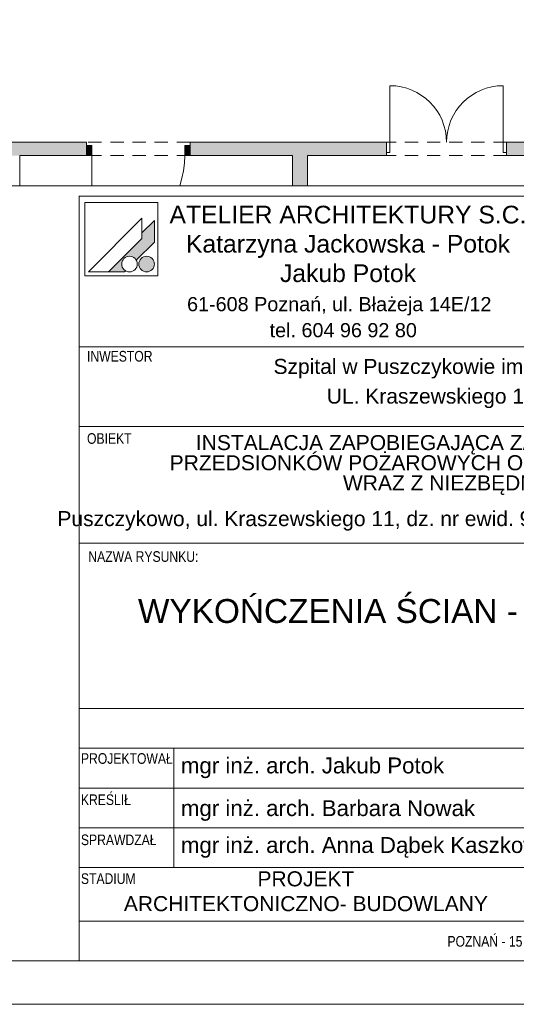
# Paper-space layout 'A-44 WYKOŃCZENIA ŚCIAN - PIĘTRO -1' of a CAD drawing. Header units: millimetres. Extents: x 0 to 594, y 0 to 297.
# Tile 13 of 16: x 482 to 539, y 0 to 111. Entities that reach past the tile are written whole.
import ezdxf
from ezdxf.xclip import XClip

# ---------------------------------------------------------------- set-up
doc = ezdxf.new("R2010")
doc.units = ezdxf.units.MM
doc.header["$MEASUREMENT"] = 0
doc.header["$XCLIPFRAME"] = 0
doc.linetypes.add('Przer. długie kreski', pattern=[2.5, 1.5, -1])
doc.linetypes.add('PRZERYWANA_DU_A', pattern=[550, 350.0000000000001, -199.9999999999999])
for name, color, linetype, lineweight in [('0_Nr_pióra__2', 8, 'Continuous', 13), ('A_ściany_Nr_pióra__1', 7, 'Continuous', 20), ('Drzwi Archicad_Nr_pióra__1', 7, 'Continuous', 20)]:
    doc.layers.add(name, color=color, linetype=linetype, lineweight=lineweight)
for name, color, linetype, lineweight, true_color in [('0_Nr_pióra__249', 7, 'Continuous', 5, 0x191919), ('A_Arkusz_Nr_pióra__19', 7, 'Continuous', 5, 0x191919), ('A_Arkusz_Nr_pióra__255', 7, 'Continuous', 15, 0x242424), ('A_ściany_Nr_pióra__10', 7, 'Continuous', 13, 0x4b4b4b)]:
    doc.layers.add(name, color=color, linetype=linetype, lineweight=lineweight, true_color=true_color)
for name, color, linetype in [('A_podrys', 7, 'Continuous'), ('A_ściany', 7, 'Continuous'), ('Drzwi Archicad', 7, 'Continuous')]:
    doc.layers.add(name, color=color, linetype=linetype)
doc.styles.add('STYL_AUTOMATYCZNY_1', font='arial.ttf')
doc.styles.add('STYL_AUTOMATYCZNY_2', font='ARIALN.TTF')

# ---------------------------------------------------------------- blocks, each defined once
blk = doc.blocks.new('Rysunek_2_2', base_point=(-1558.26510896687, -286.4805992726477))
at = {"layer": 'A_ściany', "linetype": 'Continuous', "lineweight": 0, "true_color": 0x000000}
for points in [[(550.7900000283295, 99.49423483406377), (547.3698512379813, 99.49423483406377), (547.3698512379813, 97.50423482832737), (537.4320000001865, 97.50423482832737), (537.4320000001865, 96.00423482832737), (546.7999999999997, 96.00423482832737), (546.7999999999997, 93.17003268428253), (550.5999999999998, 93.17003268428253), (550.5999999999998, 96.46939770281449), (552.2899999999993, 96.46939770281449), (552.2899999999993, 99.49423483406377)], [(460.681999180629, 96.00423482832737), (489.9320000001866, 96.00423482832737), (489.9320000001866, 97.50423515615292), (460.681999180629, 97.50423515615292)], [(501.6320000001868, 96.00423482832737), (523.8320000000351, 96.00423482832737), (523.8320000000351, 97.50423482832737), (501.6320000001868, 97.50423482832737)], [(513.2320016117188, 92.59423454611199), (514.9320012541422, 92.59423454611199), (514.9320012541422, 96.00423485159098), (513.2320016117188, 96.00423485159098)]]:
    blk.add_hatch(color=18, dxfattribs=at).paths.add_polyline_path(points)
at = {"layer": 'Drzwi Archicad', "linetype": 'Continuous', "lineweight": 0, "true_color": 0xfdfdfd}
for points in [[(489.9320000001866, 96.00423482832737), (490.5320000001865, 96.00423482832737), (490.5320000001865, 97.15423482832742), (489.9320000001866, 97.15423482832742)], [(501.6320000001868, 97.15423482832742), (501.0320000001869, 97.15423482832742), (501.0320000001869, 96.00423482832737), (501.6320000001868, 96.00423482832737)]]:
    blk.add_hatch(color=7, dxfattribs=at).paths.add_polyline_path(points)
at = {"layer": '0_Nr_pióra__2', "color": 8, "linetype": 'PRZERYWANA_DU_A', "lineweight": 13, "flags": 128}
blk.add_lwpolyline([(459.5347897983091, 92.59423482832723), (562.5999999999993, 92.59423482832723)], dxfattribs=at)
at = {"layer": 'A_ściany_Nr_pióra__1', "color": 7, "linetype": 'Continuous', "lineweight": 20}
for p, q in [((489.9320005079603, 97.50423558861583), (489.5619991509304, 97.50423558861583)), ((489.9320005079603, 97.15423624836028), (489.9320005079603, 97.50423558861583)), ((489.9320005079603, 96.00423413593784), (489.9320005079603, 97.15423624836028)), ((501.6319998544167, 97.50423558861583), (502.0020012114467, 97.50423558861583)), ((501.6319998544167, 97.15423624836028), (501.6319998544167, 97.50423558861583)), ((501.6319998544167, 96.00423413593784), (501.6319998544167, 97.15423624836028)), ((523.8320003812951, 97.50423558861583), (523.4619990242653, 97.50423558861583)), ((523.8320003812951, 97.50423558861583), (523.8320003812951, 96.35423347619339)), ((537.431999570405, 97.50423558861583), (537.802000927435, 97.50423558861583)), ((537.431999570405, 97.50423558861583), (537.431999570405, 96.35423347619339)), ((489.9320005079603, 96.00423413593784), (489.4620010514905, 96.00423413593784)), ((501.6319998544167, 96.00423413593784), (502.1019993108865, 96.00423413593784)), ((523.8320003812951, 96.00423413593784), (523.4619990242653, 96.00423413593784)), ((523.8320003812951, 96.35423347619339), (523.8320003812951, 96.00423413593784)), ((537.431999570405, 96.35423347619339), (537.431999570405, 96.00423413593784)), ((537.431999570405, 96.00423413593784), (537.802000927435, 96.00423413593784))]:
    blk.add_line(p, q, dxfattribs=at)
at = {"layer": 'A_ściany_Nr_pióra__1', "color": 7, "linetype": 'Continuous', "lineweight": 20, "flags": 128}
for points in [[(489.9320000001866, 97.50423482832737), (460.6820000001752, 97.50423482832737)], [(523.8320000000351, 97.50423482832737), (501.6320000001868, 97.50423482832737)], [(547.3698512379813, 97.50423482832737), (537.4320000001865, 97.50423482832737)], [(537.4320000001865, 97.50423482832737), (537.4320000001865, 96.00423482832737)], [(482.3720000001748, 96.00423482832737), (489.9320000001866, 96.00423482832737)], [(482.3720000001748, 92.59423482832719), (482.3720000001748, 96.00423482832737)], [(501.6320000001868, 96.00423482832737), (513.2320000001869, 96.00423482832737)], [(513.2320000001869, 96.00423482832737), (513.2320000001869, 92.59423482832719)], [(514.9320000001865, 96.00423482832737), (523.8320000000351, 96.00423482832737)], [(514.9320000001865, 92.59423482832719), (514.9320000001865, 96.00423482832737)], [(537.4320000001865, 96.00423482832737), (546.7999999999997, 96.00423482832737)]]:
    blk.add_lwpolyline(points, dxfattribs=at)
at = {"layer": 'A_ściany_Nr_pióra__10', "color": 251, "linetype": 'Przer. długie kreski', "lineweight": 13, "true_color": 0x4b4b4b}
for p, q in [((501.6319998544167, 97.50423558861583), (489.9320005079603, 97.50423558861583)), ((537.431999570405, 97.50423558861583), (523.8320003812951, 97.50423558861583)), ((501.6319998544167, 96.00423413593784), (489.9320005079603, 96.00423413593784)), ((537.431999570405, 96.00423413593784), (523.8320003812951, 96.00423413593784))]:
    blk.add_line(p, q, dxfattribs=at)
at = {"layer": 'Drzwi Archicad_Nr_pióra__1', "color": 7, "linetype": 'Continuous', "lineweight": 20}
for p, q in [((524.2319987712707, 97.50423558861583), (524.2319987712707, 103.9042337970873)), ((537.0320011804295, 97.50423558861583), (537.0320011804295, 103.9042337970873)), ((489.9320005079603, 97.50423558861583), (489.5619991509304, 97.50423558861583)), ((489.9320005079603, 97.50423558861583), (489.5619991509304, 97.50423558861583)), ((489.9320005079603, 97.15423624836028), (489.9320005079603, 97.50423558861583)), ((489.9320005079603, 97.15423624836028), (489.9320005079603, 97.50423558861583)), ((490.5320010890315, 97.15423624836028), (489.9320005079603, 97.15423624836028)), ((489.9320005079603, 97.15423624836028), (489.9320005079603, 96.00423413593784)), ((489.9320005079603, 96.00423413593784), (489.9320005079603, 97.15423624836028)), ((489.9320005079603, 96.00423413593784), (489.9320005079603, 97.15423624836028)), ((490.5320010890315, 96.00423413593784), (490.5320010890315, 97.15423624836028)), ((501.6319998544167, 97.15423624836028), (501.0319992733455, 97.15423624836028)), ((501.0319992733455, 97.15423624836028), (501.0319992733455, 96.00423413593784)), ((501.6319998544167, 97.15423624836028), (501.6319998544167, 97.50423558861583)), ((501.6319998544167, 97.15423624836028), (501.6319998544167, 97.50423558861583)), ((501.6319998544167, 97.50423558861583), (502.0020012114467, 97.50423558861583)), ((501.6319998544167, 97.50423558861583), (502.0020012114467, 97.50423558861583)), ((501.6319998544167, 96.00423413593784), (501.6319998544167, 97.15423624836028)), ((501.6319998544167, 96.00423413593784), (501.6319998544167, 97.15423624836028)), ((501.6319998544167, 96.00423413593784), (501.6319998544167, 97.15423624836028)), ((523.8320003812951, 97.50423558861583), (523.4619990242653, 97.50423558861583)), ((523.8320003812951, 97.50423558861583), (523.4619990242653, 97.50423558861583)), ((523.8320003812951, 97.50423558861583), (524.2319987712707, 97.50423558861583)), ((523.8320003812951, 96.35423347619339), (523.8320003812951, 97.50423558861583)), ((523.8320003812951, 97.50423558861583), (523.8320003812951, 96.35423347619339)), ((523.8320003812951, 97.50423558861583), (523.8320003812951, 96.35423347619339)), ((524.2319987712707, 97.50423558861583), (524.2319987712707, 96.35423347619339)), ((537.0320011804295, 96.35423347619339), (537.0320011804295, 97.50423558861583)), ((537.0320011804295, 97.50423558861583), (537.431999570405, 97.50423558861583)), ((537.431999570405, 97.50423558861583), (537.431999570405, 96.35423347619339)), ((537.431999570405, 97.50423558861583), (537.431999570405, 96.35423347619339)), ((537.431999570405, 97.50423558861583), (537.431999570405, 96.35423347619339)), ((537.431999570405, 97.50423558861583), (537.802000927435, 97.50423558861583)), ((537.431999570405, 97.50423558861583), (537.802000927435, 97.50423558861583)), ((489.9320005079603, 96.00423413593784), (489.4620010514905, 96.00423413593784)), ((489.9320005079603, 96.00423413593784), (489.4620010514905, 96.00423413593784)), ((489.9320005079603, 96.00423413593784), (490.5320010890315, 96.00423413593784)), ((490.531998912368, 96.00423628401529), (490.531998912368, 92.59423512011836)), ((501.0319992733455, 96.00423413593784), (501.6319998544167, 96.00423413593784)), ((501.6319998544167, 96.00423413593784), (502.1019993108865, 96.00423413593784)), ((501.6319998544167, 96.00423413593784), (502.1019993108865, 96.00423413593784)), ((523.8320003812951, 96.00423413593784), (523.4619990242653, 96.00423413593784)), ((523.8320003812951, 96.00423413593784), (523.4619990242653, 96.00423413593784)), ((524.2319987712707, 96.35423347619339), (523.8320003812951, 96.35423347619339)), ((523.8320003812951, 96.35423347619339), (523.8320003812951, 96.00423413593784)), ((523.8320003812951, 96.35423347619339), (523.8320003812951, 96.00423413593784)), ((537.431999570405, 96.35423347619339), (537.0320011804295, 96.35423347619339)), ((537.431999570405, 96.35423347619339), (537.431999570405, 96.00423413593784)), ((537.431999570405, 96.35423347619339), (537.431999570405, 96.00423413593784)), ((537.431999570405, 96.00423413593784), (537.802000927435, 96.00423413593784)), ((537.431999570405, 96.00423413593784), (537.802000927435, 96.00423413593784))]:
    blk.add_line(p, q, dxfattribs=at)
for centre, radius, start, end in [((524.2320000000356, 97.50423482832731), 6.400000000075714, 0, 90), ((537.0320000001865, 97.50423482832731), 6.400000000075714, 90, 180), ((490.5320000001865, 96.00423482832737), 10.50000000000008, 341.0488493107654, 0)]:
    blk.add_arc(centre, radius, start, end, dxfattribs=at)

psp = doc.layouts.new('A-44 WYKOŃCZENIA ŚCIAN - PIĘTRO -1')

# ---------------------------------------------------------------- hatches: boundary and pattern name
at = {"layer": 'A_Arkusz_Nr_pióra__19', "linetype": 'Continuous', "lineweight": 5, "true_color": 0x191919}
for points in [[(497.6026094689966, 88.66758573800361), (496.1954117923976, 87.26038806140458), (496.1954117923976, 86.61248371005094), (492.4296061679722, 82.84667808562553), (494.2394416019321, 82.84667808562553), (494.3538834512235, 82.9611255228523), (494.221416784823, 83.0530377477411), (494.1126979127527, 83.16175755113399), (494.0245091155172, 83.28770402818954), (493.9595307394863, 83.42705037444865), (493.9197362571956, 83.57556372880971), (493.9063354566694, 83.72873090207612), (493.9197362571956, 83.88189807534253), (493.9595307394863, 84.03041142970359), (494.0245091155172, 84.16975870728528), (494.1126979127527, 84.29570518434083), (494.221416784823, 84.40442405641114), (494.3473632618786, 84.49261285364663), (494.4867105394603, 84.55759122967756), (494.6352229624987, 84.5973857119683), (494.7883901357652, 84.61078558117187), (494.9415573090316, 84.5973857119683), (495.0900706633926, 84.55759122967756), (495.2294179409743, 84.49261285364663), (495.3553644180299, 84.40442405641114), (495.4640832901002, 84.29570518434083), (495.5560011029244, 84.16323665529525), (497.6026094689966, 86.20984502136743), (497.6026094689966, 86.51405781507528)], [(497.6026094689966, 86.20984502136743), (497.6026094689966, 88.66758573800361), (496.1954117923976, 87.26038806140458), (496.1954117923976, 86.61248371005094), (492.4296061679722, 82.84667808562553), (494.2394416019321, 82.84667808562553), (494.3538815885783, 82.96112272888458, -1.314777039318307), (495.5560011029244, 84.16323665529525)], [(496.3619639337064, 84.53105598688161), (497.0222353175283, 82.89987243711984, -0.3915301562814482), (495.9241836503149, 83.35737906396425, -0.418967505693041)], [(496.3619639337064, 84.53105598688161), (497.0222353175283, 82.89987243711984, 0.4556633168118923), (497.4941616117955, 84.14890453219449, 0.3904017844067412)]]:
    psp.add_hatch(color=250, dxfattribs=at).paths.add_polyline_path(points)

# ---------------------------------------------------------------- linework, layer by layer
at = {"layer": '0_Nr_pióra__249', "color": 250, "linetype": 'Continuous', "lineweight": 5, "true_color": 0x191919}
for p, q in [((489.7455251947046, 90.67525364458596), (489.7455251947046, 82.41336535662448)), ((498.0074134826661, 90.67525364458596), (489.7455251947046, 90.67525364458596)), ((498.0074134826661, 90.67525364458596), (498.0074134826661, 82.41336535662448)), ((496.1954117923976, 88.9076397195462), (490.1344510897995, 82.84667808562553)), ((496.1954117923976, 88.9076397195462), (496.1954117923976, 86.61248371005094)), ((497.6026094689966, 88.66758573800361), (496.1954117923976, 87.26038806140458)), ((497.6026094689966, 88.66758573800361), (497.6026094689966, 86.51405781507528)), ((496.1954117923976, 86.61248371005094), (492.4296061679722, 82.84667808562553)), ((497.6026094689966, 86.20984502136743), (495.5560011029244, 84.16323665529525)), ((497.6026094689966, 86.51405781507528), (497.6026094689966, 86.20984502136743)), ((489.7455251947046, 82.41336535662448), (498.0074134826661, 82.41336535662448)), ((490.1344510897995, 82.84667808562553), (494.2394416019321, 82.84667808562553)), ((494.3538853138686, 82.96112086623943), (494.2394416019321, 82.84667808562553))]:
    psp.add_line(p, q, dxfattribs=at)
for centre, start, end in [((494.7883901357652, 83.72873090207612), 0, 180), ((494.7883901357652, 83.72873090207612), 180, 0), ((496.7205547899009, 83.72873276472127), 0, 180), ((496.7205547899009, 83.72873276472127), 180, 0)]:
    psp.add_arc(centre, 0.8820546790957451, start, end, dxfattribs=at)
at = {"layer": 'A_Arkusz_Nr_pióra__255', "color": 250, "linetype": 'Continuous', "lineweight": 15, "true_color": 0x242424}
for p, q in [((489.0999994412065, 91.42910390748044), (489.0999994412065, 74.3539918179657)), ((489.0999994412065, 91.42683334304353), (589.1, 91.42683334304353)), ((489.0999994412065, 74.3539918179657), (589.1, 74.3539918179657)), ((489.0999994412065, 74.3539918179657), (489.0999994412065, 4.900029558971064)), ((589.1, 74.3539918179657), (489.0999994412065, 74.3539918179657)), ((489.0999994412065, 65.3539922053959), (589.1, 65.3539922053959)), ((489.0999994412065, 52.15416364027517), (589.1, 52.15416364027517)), ((489.0999994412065, 33.46303261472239), (589.1, 33.46303261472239)), ((489.0999994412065, 28.96303187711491), (589.1, 28.96303187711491)), ((499.7978297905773, 15.46302966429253), (499.7978297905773, 28.96303187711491)), ((489.0999994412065, 24.46303113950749), (589.1, 24.46303113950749)), ((489.0999994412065, 19.96303133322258), (589.1, 19.96303133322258)), ((499.7978297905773, 19.96303133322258), (589.1, 19.96303133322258)), ((489.0999994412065, 15.46302966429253), (588.9610941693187, 15.46302966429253)), ((503.0999998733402, 15.46302966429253), (589.1, 15.46302966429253)), ((489.0999994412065, 9.400882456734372), (589.1, 9.400882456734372)), ((489.0999994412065, 9.400882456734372), (589.1, 9.400882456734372)), ((589.1, 4.90000140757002), (29.89980349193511, 4.900326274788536))]:
    psp.add_line(p, q, dxfattribs=at)
at = {"layer": 'A_Arkusz_Nr_pióra__255', "color": 250, "linetype": 'Continuous', "lineweight": 15, "true_color": 0x242424, "flags": 128}
psp.add_lwpolyline([(0, 297), (594, 297), (594, 0), (0, 0)], close=True, dxfattribs=at)

# ---------------------------------------------------------------- block references
at = {"layer": 'A_podrys', "color": 37, "linetype": 'Continuous', "lineweight": 5, "true_color": 0x656532}
ref = psp.add_blockref('Rysunek_2_2', (-1558.26510896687, -286.4805992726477), dxfattribs=at)
XClip(ref).set_block_clipping_path([(380.5347897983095, 92.59423482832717), (581.6000000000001, 290.993703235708)])

# ---------------------------------------------------------------- texts
at = {"layer": 'A_Arkusz_Nr_pióra__19', "color": 250, "linetype": 'Continuous', "lineweight": 5, "true_color": 0x191919, "attachment_point": 5, "style": 'STYL_AUTOMATYCZNY_1'}
for s, insert, char_height in [('\\A1;{\\pqc;\\fArial|b0|i0|c238|p0;\\W1.000000;ATELIER ARCHITEKTURY S.C.}', (519.4890392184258, 89.31083507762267), 1.999918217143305), ('\\A1;{\\pqc;\\fArial|b0|i0|c238|p0;\\W1.000000;Katarzyna Jackowska - Potok}', (519.4890392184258, 85.72482070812), 1.999918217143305), ('\\A1;{\\pqc;\\fArial|b0|i0|c238|p0;\\W1.000000;Jakub Potok}', (519.4890392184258, 82.68253408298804), 1.999918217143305), ('\\A1;{\\pqc;\\fArial|b0|i0|c238|p0;\\W1.000000;61-608 Poznań, ul. Błażeja 14E/12}', (518.5047588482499, 78.9560263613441), 1.599934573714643), ('\\A1;{\\pqc;\\fArial|b0|i0|c238|p0;\\W1.000000;tel. 604 96 92 80}', (518.9542281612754, 76.24084605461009), 1.599934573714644)]:
    psp.add_mtext(s, dxfattribs=dict(at, insert=insert, char_height=char_height))
at = {"layer": 'A_Arkusz_Nr_pióra__255', "color": 250, "linetype": 'Continuous', "lineweight": 15, "true_color": 0x242424}
for s, insert, char_height, attachment_point, style in [('\\A1;{\\pql;\\fArial Narrow|b0|i0|c238|p0;\\W1.000000;INWESTOR}', (489.9850706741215, 73.29239309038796), 1.199950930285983, 4, 'STYL_AUTOMATYCZNY_2'), ('\\A1;{\\pql;\\fArial|b0|i0|c238|p0;\\W1.000000;Szpital w Puszczykowie im. Prof. S. T. Dąbrowskiego S.A.}', (511.0709865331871, 71.89394470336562), 1.7, 4, 'STYL_AUTOMATYCZNY_1'), ('\\A1;{\\pqc;\\fArial|b0|i0|c238|p0;\\W1.000000;UL. Kraszewskiego 11, 62-041 Puszczykowo}', (540.7866416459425, 68.5388712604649), 1.7, 5, 'STYL_AUTOMATYCZNY_1'), ('\\A1;{\\pql;\\fArial Narrow|b0|i0|c238|p0;\\W1.000000;OBIEKT}', (489.9850706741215, 63.98925636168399), 1.199950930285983, 4, 'STYL_AUTOMATYCZNY_2'), ('\\A1;{\\pql;\\fArial Narrow|b0|i0|c238|p0;\\W1.000000;NAZWA RYSUNKU:}', (490.1358080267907, 50.63696004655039), 1.199950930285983, 4, 'STYL_AUTOMATYCZNY_2'), ('\\A1;{\\pqc;\\fArial|b0|i0|c238|p0;\\W1.000000;WYKOŃCZENIA ŚCIAN - PIĘTRO -1}', (526.9664264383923, 44.07863402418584), 2.7, 5, 'STYL_AUTOMATYCZNY_1'), ('\\A1;{\\pql;\\fArial Narrow|b0|i0|c238|p0;\\W1.000000;PROJEKTOWAŁ}', (489.294725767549, 27.79478574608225), 1.199950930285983, 4, 'STYL_AUTOMATYCZNY_2'), ('\\A1;{\\pql;\\fArial|b0|i0|c238|p0;\\W1.000000;mgr inż. arch. Jakub Potok}', (500.5997686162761, 26.74517924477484), 1.799926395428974, 4, 'STYL_AUTOMATYCZNY_1'), ('\\A1;{\\pql;\\fArial Narrow|b0|i0|c238|p0;\\W1.000000;KREŚLIŁ}', (489.294725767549, 23.13392207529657), 1.199950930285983, 4, 'STYL_AUTOMATYCZNY_2'), ('\\A1;{\\pql;\\fArial|b0|i0|c238|p0;\\W1.000000;mgr inż. arch. Barbara Nowak}', (500.5997686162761, 21.91873136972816), 1.799926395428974, 4, 'STYL_AUTOMATYCZNY_1'), ('\\A1;{\\pql;\\fArial Narrow|b0|i0|c238|p0;\\W1.000000;SPRAWDZAŁ}', (489.294725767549, 18.59469379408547), 1.199950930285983, 4, 'STYL_AUTOMATYCZNY_2'), ('\\A1;{\\pql;\\fArial|b0|i0|c238|p0;\\W1.000000;mgr inż. arch. Anna Dąbek Kaszkowiak }', (500.5997686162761, 17.74518060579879), 1.799926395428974, 4, 'STYL_AUTOMATYCZNY_1'), ('\\A1;{\\pql;\\fArial Narrow|b0|i0|c238|p0;\\W1.000000;STADIUM}', (489.294725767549, 14.2080520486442), 1.199950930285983, 4, 'STYL_AUTOMATYCZNY_2'), ('\\A1;{\\pql;\\fArial Narrow|b0|i0|c238|p0;\\W1.000000;POZNAŃ - 15 LIPCA 202\\fArial Narrow|b0|i0|c238|p0;\\W1.000000;4}', (530.7385738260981, 7.114167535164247), 1.199950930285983, 4, 'STYL_AUTOMATYCZNY_2')]:
    psp.add_mtext(s, dxfattribs=dict(at, insert=insert, char_height=char_height, attachment_point=attachment_point, style=style))
at = {"layer": 'A_Arkusz_Nr_pióra__255', "color": 250, "linetype": 'Continuous', "lineweight": 15, "true_color": 0x242424, "char_height": 1.7, "attachment_point": 5, "style": 'STYL_AUTOMATYCZNY_1'}
for s, insert, width, line_spacing_factor in [('\\A1;{\\pqc;\\fArial|b0|i0|c238|p0;\\W1.000000;INSTALACJA ZAPOBIEGAJĄCA ZADYMIENIU KLATEK SCHODOWYCH I PRZEDSIONKÓW POŻAROWYCH ORAZ WIND ŁĄCZNIE Z PRZEDSIONKAMI, WRAZ Z NIEZBĘDNYMI PRZEBUDOWAMI}', (542.0733894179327, 60.99903883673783), 92.13542814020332, 0.8040666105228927), ('\\A1;{\\pqc;\\fArial|b0|i0|c238|p0;\\W1.000000;Puszczykowo, ul. Kraszewskiego 11, dz. nr ewid. 950/5; Obręb 0003, Niwka w gminie Puszczykowo}', (539.1004547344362, 54.67742218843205), 100.0009105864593, 0.9309132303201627)]:
    psp.add_mtext(s, dxfattribs=dict(at, insert=insert, width=width, line_spacing_factor=line_spacing_factor))
at = {"layer": 'A_Arkusz_Nr_pióra__255', "color": 250, "linetype": 'Continuous', "lineweight": 15, "true_color": 0x242424, "insert": (514.7299736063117, 12.77739767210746), "char_height": 1.699999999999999, "attachment_point": 5, "line_spacing_factor": 0.9910404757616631, "style": 'STYL_AUTOMATYCZNY_1'}
psp.add_mtext('\\A1;{\\pqc;\\fArial|b0|i0|c238|p0;\\W1.000000;PROJEKT \\P\\pqc;\\fArial|b0|i0|c238|p0;\\W1.000000;ARCHITEKTONICZNO- BUDOWLANY}', dxfattribs=at)

doc.saveas('drawing.dxf')
